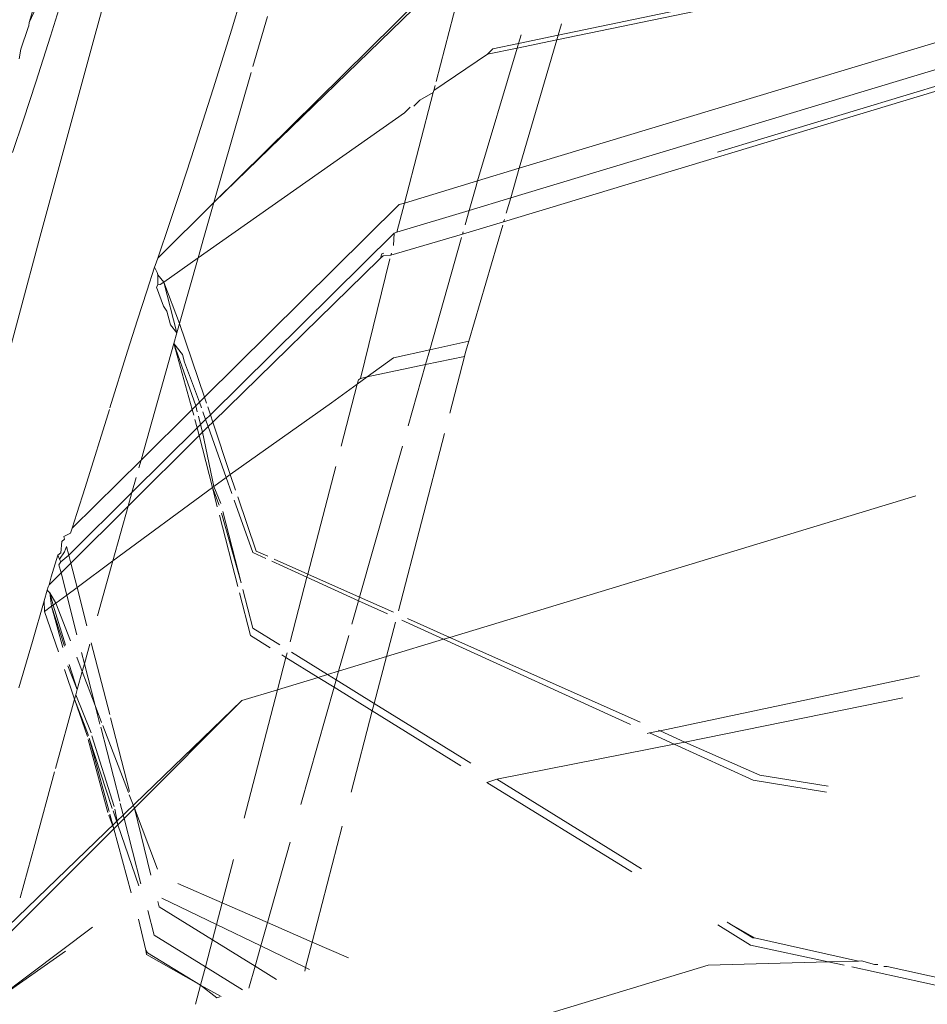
# Model space of a CAD drawing. Header units: millimetres. Extents: x 504675 to 860349, y -23215 to 63575.
# Tile 58 of 177: x 590963 to 590979, y 33301 to 33318. Entities that reach past the tile are written whole.
import ezdxf

# ---------------------------------------------------------------- set-up
doc = ezdxf.new("R2010")
doc.units = ezdxf.units.MM
doc.header["$LTSCALE"] = 10
doc.linetypes.add('LEVEL-F-OVERALL LAYOUT$0$HIDDEN', pattern=[0.375, 0.25, -0.125])
doc.layers.get('0').update_dxf_attribs({"linetype": 'CONTINUOUS'})
for name, color, linetype, lineweight in [('ARCH', 8, 'CONTINUOUS', 0), ('furniture', 8, 'CONTINUOUS', 5), ('LEVEL - C OVERALL LAYOUT$0$A-EQPM', 8, 'CONTINUOUS', 5)]:
    doc.layers.add(name, color=color, linetype=linetype, lineweight=lineweight)
doc.layers.add('LEVEL-F-OVERALL LAYOUT$0$DASH1L', color=8, linetype='LEVEL-F-OVERALL LAYOUT$0$HIDDEN')

# ---------------------------------------------------------------- blocks, each defined once
blk = doc.blocks.new('LEVEL - C OVERALL LAYOUT$0$Column Cladding - Column Cladding- 1200mm-V38-LEVEL C - PART PLAN 20')
at = {"layer": 'LEVEL - C OVERALL LAYOUT$0$A-EQPM', "color": 253, "lineweight": 5}
blk.add_arc((0, 0), 755, 90, 270, dxfattribs=at)
blk = doc.blocks.new('ARCH')
at = {"layer": 'LEVEL-F-OVERALL LAYOUT$0$DASH1L'}
h = blk.add_hatch(dxfattribs=at)
h.set_pattern_fill('ANGLE', color=8, scale=10, angle=352.0664)
h.set_pattern_definition([(352.0664444, (-404119.055, 373340.98), (9.6410197, 69.1814516), [50.8, -19.05]), (82.0664444, (-404119.055, 373340.98), (-69.1814516, 9.6410197), [50.8, -19.05])])
edge = h.paths.add_edge_path(flags=16)
edge.add_line((572074.712, 35847.062), (602196.904, 29528.217))
edge.add_line((602196.904, 29528.217), (599472.63, 39352.005))
edge.add_arc((597545.364, 38817.547), 2000, 15.499436, 89.998351)
edge.add_line((597545.422, 40817.547), (573256.113, 40817.547))
edge.add_arc((576210.344, 22394.182), 18658.72, 99.1099624, 106.6903327)
edge.add_line((570851.58, 40266.829), (572074.712, 35847.062))
h.paths.add_polyline_path([(583373.777, 40815.973), (583374.097, 40875.042), (586424.097, 40859.112), (586423.937, 40815.973)], flags=16)
h.paths.add_polyline_path([(600840.891, 34605.132), (600792.778, 34591.523), (599497.965, 39260.646), (599546.078, 39274.255)])
h.paths.add_polyline_path([(587210.4, 32671.778), (587194.965, 32598.383), (582692.955, 33542.787), (582708.389, 33616.182)])
edge = h.paths.add_edge_path()
edge.add_line((572071.73, 35387.893), (601863.317, 29138.4))
edge.add_arc((601986.5, 29725.619), 600, 258.152638, 375.499436)
edge.add_line((602564.68, 29885.956), (599906.265, 39472.258))
edge.add_arc((597545.364, 38817.547), 2450, 15.499436, 89.998351)
edge.add_line((597545.435, 41267.547), (573220.478, 41267.547))
edge.add_arc((576210.344, 22394.182), 19108.72, 99.0018321, 106.2358191)
edge.add_arc((571035.465, 40164.758), 600, 106.235819, 195.468967)
edge.add_line((570457.2, 40004.728), (571616.648, 35815.082))
edge.add_arc((572194.913, 35975.111), 600, 195.468967, 258.152638)
h.paths.add_polyline_path([(587210.4, 32671.778), (587195.409, 32600.494), (587195.432, 32600.49)])
at = {"layer": 'furniture'}
for p, q in [((590965.8, 33321.341), (590964.785, 33317.668)), ((590983.453, 33319.873), (590972.838, 33317.655)), ((590983.317, 33319.75), (590972.814, 33317.573)), ((590963.637, 33317.876), (590964.305, 33319.31)), ((590971.318, 33319.162), (590966.85, 33314.744)), ((590971.289, 33319.052), (590966.85, 33314.744)), ((590970.715, 33316.849), (590971.289, 33319.052)), ((590963.637, 33317.876), (590963.924, 33318.833)), ((590967.154, 33317.74), (590967.537, 33318.986)), ((590981.822, 33318.257), (590972.162, 33315.341)), ((590964.153, 33318.101), (590964.007, 33317.636)), ((590967.78, 33317.982), (590967.529, 33317.109)), ((590963.629, 33317.816), (590963.62, 33317.786)), ((590963.637, 33317.876), (590963.629, 33317.816)), ((590972.838, 33317.655), (590972.897, 33317.855)), ((590963.62, 33317.786), (590963.494, 33317.411)), ((590964.007, 33317.636), (590963.753, 33316.841)), ((590964.785, 33317.668), (590963.831, 33314.164)), ((590967.154, 33317.74), (590966.988, 33317.206)), ((590981.736, 33317.763), (590972.012, 33314.828)), ((590972.15, 33317.511), (590972.194, 33317.66)), ((590972.838, 33317.655), (590972.15, 33317.511)), ((590972.814, 33317.573), (590972.838, 33317.655)), ((590972.15, 33317.511), (590971.702, 33317.417)), ((590972.814, 33317.573), (590972.126, 33317.43)), ((590972.126, 33317.43), (590972.15, 33317.511)), ((590972.162, 33315.341), (590972.814, 33317.573)), ((590963.494, 33317.411), (590963.463, 33317.243)), ((590971.611, 33317.324), (590970.674, 33316.694)), ((590971.437, 33315.122), (590972.126, 33317.43)), ((590972.126, 33317.43), (590971.611, 33317.324)), ((590971.702, 33317.417), (590971.611, 33317.324)), ((590981.532, 33317.324), (590971.889, 33314.409)), ((590981.492, 33317.399), (590975.61, 33315.62)), ((590966.988, 33317.206), (590966.837, 33316.724)), ((590967.5, 33317.007), (590966.85, 33314.744)), ((590963.753, 33316.841), (590963.538, 33316.181)), ((590970.674, 33316.694), (590970.697, 33316.782)), ((590966.837, 33316.724), (590966.7, 33316.289)), ((590970.164, 33314.737), (590970.665, 33316.659)), ((590970.665, 33316.659), (590970.434, 33316.525)), ((590970.674, 33316.694), (590970.665, 33316.659)), ((590970.434, 33316.525), (590970.33, 33316.423)), ((590966.7, 33316.289), (590966.46, 33315.54)), ((590970.166, 33316.308), (590966.575, 33313.782)), ((590970.266, 33316.406), (590970.166, 33316.308)), ((590963.538, 33316.181), (590963.349, 33315.614)), ((590966.46, 33315.54), (590966.257, 33314.918)), ((590972.162, 33315.341), (590971.437, 33315.122)), ((590972.012, 33314.828), (590972.162, 33315.341)), ((590971.437, 33315.122), (590970.164, 33314.737)), ((590971.405, 33315.015), (590971.437, 33315.122)), ((590966.257, 33314.918), (590966.078, 33314.382)), ((590971.29, 33314.61), (590971.405, 33315.015)), ((590966.85, 33314.744), (590965.873, 33313.778)), ((590966.676, 33314.14), (590966.85, 33314.744)), ((590970.032, 33314.23), (590970.164, 33314.737)), ((590970.164, 33314.737), (590970.071, 33314.709)), ((590972.012, 33314.828), (590971.29, 33314.61)), ((590971.934, 33314.562), (590972.012, 33314.828)), ((590970.071, 33314.709), (590966.686, 33311.361)), ((590971.29, 33314.61), (590970.032, 33314.23)), ((590971.218, 33314.356), (590971.29, 33314.61)), ((590965.873, 33313.778), (590966.078, 33314.382)), ((590971.889, 33314.409), (590971.173, 33314.198)), ((590971.889, 33314.409), (590971.902, 33314.451)), ((590969.984, 33314.216), (590966.789, 33311.055)), ((590969.971, 33313.997), (590969.984, 33314.216)), ((590970.032, 33314.23), (590969.984, 33314.216)), ((590971.173, 33314.198), (590971.184, 33314.237)), ((590971.283, 33312.335), (590971.873, 33314.354)), ((590963.831, 33314.164), (590962.937, 33310.833)), ((590966.676, 33314.14), (590966.575, 33313.782)), ((590971.173, 33314.198), (590969.928, 33313.831)), ((590970.603, 33312.186), (590971.157, 33314.139)), ((590969.807, 33313.865), (590969.77, 33313.854)), ((590969.928, 33313.831), (590969.937, 33313.865)), ((590965.83, 33313.654), (590965.873, 33313.778)), ((590965.979, 33313.364), (590966.575, 33313.782)), ((590966.575, 33313.782), (590966.254, 33312.646)), ((590969.727, 33313.756), (590966.83, 33310.931)), ((590969.399, 33311.69), (590969.911, 33313.766)), ((590969.75, 33313.779), (590969.727, 33313.756)), ((590969.77, 33313.854), (590969.75, 33313.779)), ((590969.795, 33313.822), (590969.75, 33313.779)), ((590969.928, 33313.831), (590969.795, 33313.822)), ((590965.82, 33313.624), (590965.682, 33313.205)), ((590965.83, 33313.654), (590965.82, 33313.624)), ((590965.82, 33313.624), (590965.863, 33313.527)), ((590965.863, 33313.527), (590965.873, 33313.487)), ((590965.873, 33313.487), (590965.873, 33313.313)), ((590965.979, 33313.364), (590965.873, 33313.487)), ((590965.979, 33313.364), (590965.916, 33313.319)), ((590965.979, 33313.364), (590966.207, 33312.48)), ((590966.254, 33312.646), (590965.979, 33313.364)), ((590965.682, 33313.205), (590965.523, 33312.709)), ((590965.873, 33313.313), (590965.852, 33313.274)), ((590965.975, 33312.944), (590965.852, 33313.274)), ((590965.916, 33313.319), (590965.873, 33313.313)), ((590966.034, 33312.86), (590965.975, 33312.944)), ((590966.096, 33312.62), (590966.034, 33312.86)), ((590965.523, 33312.709), (590965.35, 33312.161)), ((590966.207, 33312.48), (590966.096, 33312.62)), ((590966.254, 33312.646), (590966.207, 33312.48)), ((590966.686, 33311.361), (590966.254, 33312.646)), ((590966.155, 33312.296), (590966.207, 33312.48)), ((590971.283, 33312.335), (590970.603, 33312.186)), ((590971.227, 33312.143), (590971.283, 33312.335)), ((590965.35, 33312.161), (590965.043, 33311.178)), ((590966.155, 33312.296), (590965.636, 33310.459)), ((590966.155, 33312.296), (590966.474, 33311.151)), ((590966.155, 33312.296), (590966.534, 33311.21)), ((590966.304, 33312.104), (590966.155, 33312.296)), ((590970.603, 33312.186), (590969.972, 33312.048)), ((590970.53, 33311.928), (590970.603, 33312.186)), ((590966.338, 33311.971), (590966.304, 33312.104)), ((590969.972, 33312.048), (590969.513, 33311.714)), ((590971.208, 33312.07), (590970.53, 33311.928)), ((590970.952, 33311.085), (590971.208, 33312.07)), ((590971.208, 33312.07), (590971.227, 33312.143)), ((590966.598, 33311.273), (590966.338, 33311.971)), ((590970.53, 33311.928), (590969.513, 33311.714)), ((590970.228, 33310.865), (590970.53, 33311.928)), ((590969.513, 33311.714), (590969.344, 33311.591)), ((590969.344, 33311.591), (590969.363, 33311.663)), ((590969.363, 33311.663), (590969.399, 33311.69)), ((590969.513, 33311.714), (590969.399, 33311.69)), ((590969.344, 33311.591), (590968.896, 33311.266)), ((590969.062, 33310.511), (590969.344, 33311.591)), ((590966.686, 33311.361), (590966.598, 33311.273)), ((590966.72, 33311.261), (590966.686, 33311.361)), ((590965.034, 33311.15), (590964.611, 33309.79)), ((590966.474, 33311.151), (590965.583, 33310.269)), ((590966.534, 33311.21), (590966.474, 33311.151)), ((590966.474, 33311.151), (590966.5, 33311.05)), ((590966.598, 33311.273), (590966.534, 33311.21)), ((590966.534, 33311.21), (590966.56, 33311.107)), ((590966.633, 33311.178), (590966.598, 33311.273)), ((590966.789, 33311.055), (590966.743, 33311.192)), ((590968.896, 33311.266), (590967.136, 33310.021)), ((590966.52, 33310.973), (590966.558, 33310.827)), ((590966.58, 33311.031), (590966.617, 33310.886)), ((590966.706, 33310.974), (590966.617, 33310.886)), ((590966.658, 33311.109), (590966.706, 33310.974)), ((590966.789, 33311.055), (590966.706, 33310.974)), ((590966.706, 33310.974), (590966.75, 33310.851)), ((590966.83, 33310.931), (590966.789, 33311.055)), ((590966.558, 33310.827), (590965.426, 33309.708)), ((590966.617, 33310.886), (590966.558, 33310.827)), ((590966.558, 33310.827), (590966.592, 33310.694)), ((590966.617, 33310.886), (590966.651, 33310.753)), ((590966.75, 33310.851), (590966.651, 33310.753)), ((590966.83, 33310.931), (590966.75, 33310.851)), ((590966.75, 33310.851), (590967.064, 33309.968)), ((590967.136, 33310.021), (590966.83, 33310.931)), ((590966.592, 33310.694), (590965.36, 33309.468)), ((590966.651, 33310.753), (590966.592, 33310.694)), ((590966.592, 33310.694), (590966.824, 33309.791)), ((590966.651, 33310.753), (590966.851, 33309.81)), ((590970.058, 33307.65), (590970.86, 33310.733)), ((590965.636, 33310.459), (590965.583, 33310.269)), ((590969.384, 33307.886), (590970.128, 33310.51)), ((590965.583, 33310.269), (590964.388, 33309.087)), ((590965.583, 33310.269), (590965.545, 33310.135)), ((590968.482, 33308.287), (590968.97, 33310.158)), ((590965.498, 33309.964), (590965.426, 33309.708)), ((590966.851, 33309.81), (590967.064, 33309.968)), ((590967.136, 33310.021), (590967.064, 33309.968)), ((590967.064, 33309.968), (590967.164, 33309.688)), ((590967.228, 33309.747), (590967.136, 33310.021)), ((590964.611, 33309.79), (590964.469, 33309.339)), ((590966.824, 33309.791), (590965.094, 33308.515)), ((590966.851, 33309.81), (590966.824, 33309.791)), ((590966.824, 33309.791), (590966.91, 33309.457)), ((590966.943, 33309.487), (590966.824, 33309.791)), ((590966.851, 33309.81), (590966.97, 33309.512)), ((590965.426, 33309.708), (590964.325, 33308.619)), ((590965.426, 33309.708), (590965.36, 33309.468)), ((590967.584, 33308.687), (590967.266, 33309.632)), ((590979.057, 33309.648), (590970.953, 33307.187)), ((590965.36, 33309.468), (590964.362, 33308.476)), ((590965.36, 33309.468), (590965.094, 33308.515)), ((590967.205, 33309.571), (590967.529, 33308.661)), ((590964.469, 33309.339), (590964.388, 33309.087)), ((590966.947, 33309.314), (590967.266, 33308.074)), ((590967.325, 33308.133), (590966.981, 33309.349)), ((590967.006, 33309.373), (590967.325, 33308.133)), ((590964.388, 33309.087), (590964.359, 33308.998)), ((590964.359, 33308.998), (590964.242, 33308.943)), ((590964.242, 33308.943), (590964.254, 33308.897)), ((590964.208, 33308.854), (590964.187, 33308.659)), ((590964.254, 33308.897), (590964.208, 33308.854)), ((590964.287, 33308.769), (590964.251, 33308.675)), ((590964.287, 33308.769), (590964.325, 33308.619)), ((590964.135, 33308.619), (590964.022, 33308.24)), ((590964.187, 33308.659), (590964.135, 33308.619)), ((590964.165, 33308.549), (590964.135, 33308.619)), ((590964.251, 33308.675), (590964.165, 33308.549)), ((590964.325, 33308.619), (590964.186, 33308.499)), ((590964.325, 33308.619), (590964.362, 33308.476)), ((590967.529, 33308.661), (590967.752, 33308.559)), ((590967.584, 33308.687), (590967.788, 33308.596)), ((590964.186, 33308.499), (590964.155, 33308.451)), ((590964.155, 33308.451), (590964.192, 33308.307)), ((590964.186, 33308.499), (590964.165, 33308.549)), ((590964.362, 33308.476), (590964.192, 33308.307)), ((590964.362, 33308.476), (590964.47, 33308.055)), ((590965.094, 33308.515), (590964.47, 33308.055)), ((590965.094, 33308.515), (590964.828, 33307.56)), ((590967.859, 33308.511), (590968.468, 33308.234)), ((590967.897, 33308.547), (590968.482, 33308.287)), ((590964.192, 33308.307), (590963.983, 33308.099)), ((590964.022, 33308.24), (590963.983, 33308.099)), ((590964.192, 33308.307), (590964.291, 33307.923)), ((590968.175, 33307.108), (590968.468, 33308.234)), ((590968.468, 33308.234), (590968.482, 33308.287)), ((590968.468, 33308.234), (590969.367, 33307.825)), ((590968.482, 33308.287), (590969.384, 33307.886)), ((590963.97, 33308.068), (590963.952, 33308.007)), ((590963.983, 33308.099), (590963.97, 33308.068)), ((590964.291, 33307.923), (590964.47, 33308.055)), ((590964.47, 33308.055), (590964.641, 33307.39)), ((590963.899, 33307.824), (590963.952, 33308.007)), ((590963.952, 33308.007), (590963.943, 33307.978)), ((590963.952, 33308.007), (590963.998, 33307.962)), ((590963.998, 33307.962), (590964.025, 33307.73)), ((590964.103, 33307.784), (590963.998, 33307.962)), ((590963.998, 33307.962), (590964.056, 33307.749)), ((590964.291, 33307.923), (590964.103, 33307.784)), ((590964.291, 33307.923), (590964.468, 33307.233)), ((590967.294, 33307.963), (590967.485, 33307.221)), ((590967.354, 33308.021), (590967.528, 33307.346)), ((590969.367, 33307.825), (590969.384, 33307.886)), ((590969.384, 33307.886), (590969.971, 33307.625)), ((590963.693, 33307.118), (590963.899, 33307.824)), ((590963.905, 33307.638), (590963.899, 33307.824)), ((590964.025, 33307.73), (590963.905, 33307.638)), ((590964.056, 33307.749), (590964.025, 33307.73)), ((590964.025, 33307.73), (590964.25, 33307.034)), ((590964.222, 33307.009), (590964.025, 33307.73)), ((590964.103, 33307.784), (590964.056, 33307.749)), ((590964.056, 33307.749), (590964.269, 33307.051)), ((590964.354, 33307.129), (590964.103, 33307.784)), ((590969.251, 33307.417), (590969.367, 33307.825)), ((590969.367, 33307.825), (590969.871, 33307.596)), ((590964.145, 33306.938), (590963.905, 33307.638)), ((590969.851, 33306.853), (590970.007, 33307.452)), ((590970.117, 33307.484), (590970.843, 33307.154)), ((590970.22, 33307.514), (590970.953, 33307.187)), ((590967.485, 33307.221), (590967.829, 33307.008)), ((590967.528, 33307.346), (590967.996, 33307.056)), ((590969.02, 33306.6), (590969.195, 33307.219)), ((590963.693, 33307.118), (590963.457, 33306.311)), ((590964.691, 33307.069), (590964.656, 33306.941)), ((590964.717, 33307.095), (590965.038, 33305.849)), ((590970.843, 33307.154), (590969.851, 33306.853)), ((590970.953, 33307.187), (590970.843, 33307.154)), ((590970.843, 33307.154), (590974.098, 33305.674)), ((590970.953, 33307.187), (590974.264, 33305.715)), ((590964.547, 33306.926), (590964.598, 33306.73)), ((590964.656, 33306.941), (590964.598, 33306.73)), ((590968.03, 33306.883), (590968.104, 33306.838)), ((590968.104, 33306.838), (590968.126, 33306.92)), ((590968.197, 33306.931), (590968.827, 33306.542)), ((590969.851, 33306.853), (590969.02, 33306.6)), ((590969.639, 33306.039), (590969.851, 33306.853)), ((590964.474, 33306.281), (590964.31, 33306.69)), ((590964.336, 33306.716), (590964.474, 33306.281)), ((590964.56, 33306.592), (590964.464, 33306.842)), ((590964.598, 33306.73), (590964.56, 33306.592)), ((590964.598, 33306.73), (590964.784, 33306.004)), ((590967.958, 33306.278), (590968.104, 33306.838)), ((590968.104, 33306.838), (590968.663, 33306.492)), ((590964.428, 33306.114), (590964.251, 33306.631)), ((590964.56, 33306.592), (590964.474, 33306.281)), ((590964.784, 33306.004), (590964.56, 33306.592)), ((590968.827, 33306.542), (590968.663, 33306.492)), ((590969.02, 33306.6), (590968.827, 33306.542)), ((590968.827, 33306.542), (590968.977, 33306.449)), ((590968.977, 33306.449), (590969.02, 33306.6)), ((590979.124, 33306.517), (590974.609, 33305.561)), ((590968.663, 33306.492), (590967.958, 33306.278)), ((590968.663, 33306.492), (590968.94, 33306.32)), ((590968.94, 33306.32), (590968.977, 33306.449)), ((590968.977, 33306.449), (590969.639, 33306.039)), ((590964.449, 33306.19), (590964.428, 33306.114)), ((590964.474, 33306.281), (590964.449, 33306.19)), ((590964.449, 33306.19), (590964.713, 33305.525)), ((590967.958, 33306.278), (590967.338, 33306.09)), ((590967.376, 33304.043), (590967.958, 33306.278)), ((590968.363, 33304.283), (590968.94, 33306.32)), ((590968.94, 33306.32), (590969.605, 33305.909)), ((590967.338, 33306.09), (590961.642, 33300.597)), ((590964.428, 33306.114), (590964.098, 33304.91)), ((590964.652, 33305.463), (590964.428, 33306.114)), ((590964.428, 33306.114), (590964.671, 33305.482)), ((590964.897, 33305.709), (590964.784, 33306.004)), ((590964.784, 33306.004), (590964.868, 33305.679)), ((590967.338, 33306.09), (590965.467, 33304.218)), ((590969.605, 33305.909), (590969.639, 33306.039)), ((590969.639, 33306.039), (590971.318, 33305)), ((590978.829, 33306.139), (590975.042, 33305.368)), ((590969.237, 33304.495), (590969.605, 33305.909)), ((590969.605, 33305.909), (590971.142, 33304.957)), ((590965.364, 33304.489), (590964.917, 33305.658)), ((590965.053, 33305.79), (590965.383, 33304.507)), ((590964.882, 33305.625), (590965.212, 33304.341)), ((590974.425, 33305.526), (590974.387, 33305.514)), ((590974.609, 33305.561), (590974.425, 33305.526)), ((590974.425, 33305.526), (590974.855, 33305.33)), ((590974.582, 33305.573), (590974.609, 33305.561)), ((590974.609, 33305.561), (590975.042, 33305.368)), ((590965.008, 33304.143), (590964.661, 33305.41)), ((590964.684, 33305.433), (590965.028, 33304.162)), ((590965.081, 33304.213), (590964.684, 33305.433)), ((590964.729, 33305.476), (590965.113, 33304.245)), ((590974.855, 33305.33), (590971.771, 33304.72)), ((590975.042, 33305.368), (590974.855, 33305.33)), ((590974.855, 33305.33), (590976.226, 33304.706)), ((590975.042, 33305.368), (590976.342, 33304.79)), ((590964.081, 33304.848), (590963.735, 33303.589)), ((590971.771, 33304.72), (590971.597, 33304.667)), ((590971.597, 33304.667), (590974.121, 33303.113)), ((590971.771, 33304.72), (590974.285, 33303.163)), ((590976.226, 33304.706), (590977.502, 33304.497)), ((590976.342, 33304.79), (590977.532, 33304.599)), ((590965.467, 33304.218), (590965.378, 33304.451)), ((590965.223, 33304.297), (590965.289, 33304.04)), ((590965.041, 33304.115), (590965.11, 33303.861)), ((590965.178, 33303.929), (590965.096, 33304.17)), ((590965.127, 33304.201), (590965.178, 33303.929)), ((590965.467, 33304.218), (590965.289, 33304.04)), ((590965.872, 33303.159), (590965.467, 33304.218)), ((590965.467, 33304.218), (590965.756, 33303.056)), ((590965.11, 33303.861), (590965.021, 33304.096)), ((590965.178, 33303.929), (590965.289, 33304.04)), ((590965.289, 33304.04), (590965.582, 33302.901)), ((590965.11, 33303.861), (590963.325, 33302.075)), ((590965.178, 33303.929), (590965.11, 33303.861)), ((590965.11, 33303.861), (590965.412, 33302.749)), ((590965.178, 33303.929), (590965.544, 33302.867)), ((590968.56, 33301.891), (590969.083, 33303.903)), ((590967.781, 33302.23), (590968.177, 33303.628)), ((590963.735, 33303.589), (590963.483, 33302.659)), ((590966.992, 33302.574), (590967.189, 33303.328)), ((590966.225, 33302.908), (590966.992, 33302.574)), ((590965.875, 33302.593), (590965.898, 33302.504)), ((590965.943, 33302.654), (590966.894, 33302.195)), ((590966.894, 33302.195), (590966.992, 33302.574)), ((590966.992, 33302.574), (590967.781, 33302.23)), ((590965.702, 33302.437), (590965.811, 33302.012)), ((590965.898, 33302.504), (590966.825, 33301.93)), ((590965.537, 33302.288), (590965.665, 33301.751)), ((590967.665, 33301.823), (590967.781, 33302.23)), ((590967.781, 33302.23), (590968.56, 33301.891)), ((590975.779, 33302.238), (590976.224, 33301.963)), ((590975.779, 33302.238), (590976.253, 33301.962)), ((590964.741, 33302.151), (590962.989, 33300.836)), ((590966.825, 33301.93), (590966.894, 33302.195)), ((590966.894, 33302.195), (590967.665, 33301.823)), ((590975.615, 33302.189), (590976.181, 33301.838)), ((590965.811, 33302.012), (590966.702, 33301.46)), ((590966.702, 33301.46), (590966.825, 33301.93)), ((590966.825, 33301.93), (590967.566, 33301.471)), ((590968.444, 33301.447), (590968.56, 33301.891)), ((590968.56, 33301.891), (590969.189, 33301.617)), ((590976.224, 33301.963), (590976.253, 33301.962)), ((590976.253, 33301.962), (590978.063, 33301.561)), ((590964.27, 33301.73), (590962.989, 33300.836)), ((590965.665, 33301.751), (590965.695, 33301.702)), ((590965.681, 33301.677), (590965.665, 33301.751)), ((590967.566, 33301.471), (590967.665, 33301.823)), ((590967.665, 33301.823), (590968.444, 33301.447)), ((590976.181, 33301.838), (590977.533, 33301.547)), ((590965.681, 33301.677), (590966.619, 33301.141)), ((590965.695, 33301.702), (590966.619, 33301.141)), ((590977.533, 33301.547), (590975.446, 33301.491)), ((590978.063, 33301.561), (590977.533, 33301.547)), ((590977.533, 33301.547), (590977.812, 33301.487)), ((590978.063, 33301.561), (590978.114, 33301.562)), ((590978.114, 33301.562), (590978.338, 33301.501)), ((590966.619, 33301.141), (590966.702, 33301.46)), ((590966.702, 33301.46), (590967.349, 33301.059)), ((590967.458, 33301.092), (590967.566, 33301.471)), ((590967.566, 33301.471), (590967.94, 33301.239)), ((590968.429, 33301.387), (590968.444, 33301.447)), ((590968.444, 33301.447), (590968.515, 33301.413)), ((590975.446, 33301.491), (590971.928, 33300.425)), ((590977.945, 33301.458), (590980.364, 33300.93)), ((590978.338, 33301.501), (590978.394, 33301.502)), ((590978.56, 33301.466), (590978.5, 33301.466)), ((590978.56, 33301.466), (590980.989, 33300.929)), ((590966.533, 33300.812), (590966.619, 33301.141)), ((590966.619, 33301.141), (590966.904, 33300.924)), ((590966.619, 33301.141), (590966.978, 33300.947)), ((590966.904, 33300.924), (590966.951, 33300.939))]:
    blk.add_line(p, q, dxfattribs=at)
at = {"color": 253, "lineweight": 5, "rotation": 352.0664444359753}
blk.add_blockref('LEVEL - C OVERALL LAYOUT$0$Column Cladding - Column Cladding- 1200mm-V38-LEVEL C - PART PLAN 20', (591721.713, 33073.944), dxfattribs=at)

msp = doc.modelspace()

# ---------------------------------------------------------------- block references
at = {"layer": 'ARCH'}
msp.add_blockref('ARCH', (0, 0), dxfattribs=at)

doc.saveas('drawing.dxf')
